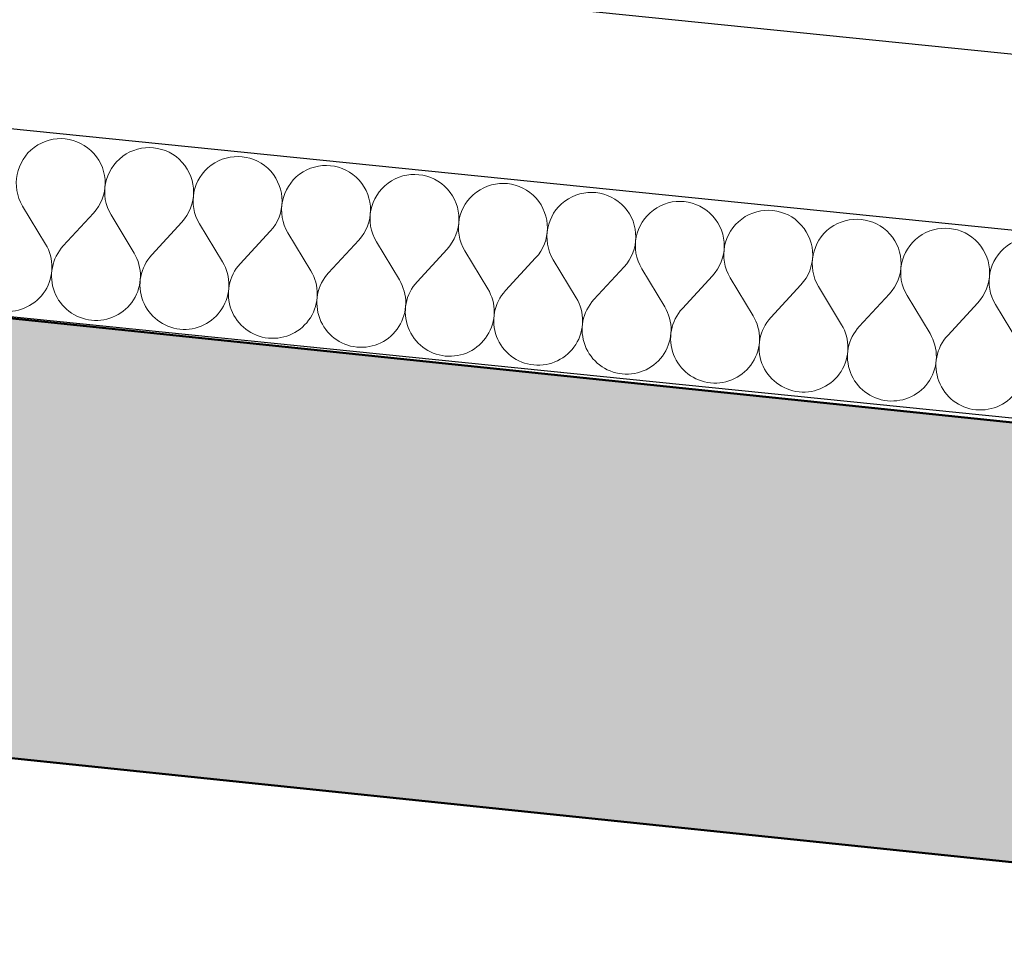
# Model space of a CAD drawing. Header units: millimetres. Extents: x -28017 to 3863, y -4271 to 20239.
# Tile 39 of 105: x -19730 to -18886, y 9420 to 10206. Entities that reach past the tile are written whole.
import ezdxf

# ---------------------------------------------------------------- set-up
doc = ezdxf.new("R2010")
doc.units = ezdxf.units.MM
doc.header["$MEASUREMENT"] = 0
doc.linetypes.add('Wipeout_Contour', pattern=[1000, 0, -1000])
for name, color, linetype in [('5._POHLED ZÁPADNÍ_2_Konstrukce - nenosné', 7, 'Continuous'), ('5._POHLED ZÁPADNÍ_2_Konstrukce - nosné', 7, 'Continuous'), ('5._POHLED ZÁPADNÍ_2_Nové_Konstrukce - nosné', 7, 'Continuous'), ('5._POHLED ZÁPADNÍ_2_Nové_Situace', 7, 'Continuous'), ('5._POHLED ZÁPADNÍ_2_Nové_Výplně - Povrchové', 7, 'Continuous'), ('5._POHLED ZÁPADNÍ_2_Nové_Výplně – Řezové', 7, 'Continuous'), ('5._POHLED ZÁPADNÍ_2_Výplně – Řezové', 7, 'Continuous')]:
    doc.layers.add(name, color=color, linetype=linetype)

# ---------------------------------------------------------------- blocks, each defined once
blk = doc.blocks.new('*X41', base_point=(-28336.19, -5790.34))
at = {"layer": '5._POHLED ZÁPADNÍ_2_Nové_Výplně – Řezové', "color": 21, "linetype": 'Continuous', "lineweight": 20, "true_color": 0xffaaaa}
for p, q in [((-19727.87, 10046.53), (-19708.2, 10013.91)), ((-19667.23, 10040.39), (-19693.04, 10012.37)), ((-19652.07, 10038.86), (-19632.4, 10006.23)), ((-19591.43, 10032.71), (-19617.24, 10004.69)), ((-19576.27, 10031.18), (-19556.6, 9998.55)), ((-19515.62, 10025.03), (-19541.44, 9997.02)), ((-19500.46, 10023.5), (-19480.79, 9990.87)), ((-19439.82, 10017.35), (-19465.63, 9989.34)), ((-19424.66, 10015.82), (-19404.99, 9983.19)), ((-19364.02, 10009.67), (-19389.83, 9981.66)), ((-19348.86, 10008.14), (-19329.19, 9975.51)), ((-19288.22, 10002), (-19314.03, 9973.98)), ((-19273.06, 10000.46), (-19253.39, 9967.83)), ((-19212.41, 9994.32), (-19238.23, 9966.3)), ((-19197.25, 9992.78), (-19177.58, 9960.16)), ((-19136.61, 9986.64), (-19162.42, 9958.62)), ((-19121.45, 9985.1), (-19101.78, 9952.48)), ((-19060.81, 9978.96), (-19086.62, 9950.94)), ((-19045.65, 9977.42), (-19025.98, 9944.8)), ((-18985.01, 9971.28), (-19010.82, 9943.26)), ((-18969.85, 9969.74), (-18950.18, 9937.12)), ((-18909.2, 9963.6), (-18935.02, 9935.58)), ((-18894.04, 9962.06), (-18874.37, 9929.44))]:
    blk.add_line(p, q, dxfattribs=at)
for centre, start, end in [((-19695.25, 10066.2), 317.34545, 211.08525), ((-19619.44, 10058.52), 317.34545, 211.08525), ((-19543.64, 10050.85), 317.34545, 211.08525), ((-19467.84, 10043.17), 317.34545, 211.08525), ((-19392.04, 10035.49), 317.34545, 211.08525), ((-19316.23, 10027.81), 317.34545, 211.08525), ((-19240.43, 10020.13), 317.34545, 211.08525), ((-19164.63, 10012.45), 317.34545, 211.08525), ((-19088.83, 10004.77), 317.34545, 211.08525), ((-19013.02, 9997.09), 317.34545, 211.08525), ((-18937.22, 9989.41), 317.34545, 211.08525), ((-18861.42, 9981.73), 317.34545, 211.08525), ((-19740.83, 9994.24), 264.21535, 31.08525), ((-19665.02, 9986.56), 137.34545, 264.21535), ((-19665.02, 9986.56), 264.21535, 31.08525), ((-19589.22, 9978.88), 137.34545, 264.21535), ((-19589.22, 9978.88), 264.21535, 31.08525), ((-19513.42, 9971.2), 137.34545, 264.21535), ((-19513.42, 9971.2), 264.21535, 31.08525), ((-19437.62, 9963.52), 137.34545, 264.21535), ((-19437.62, 9963.52), 264.21535, 31.08525), ((-19361.81, 9955.84), 137.34545, 264.21535), ((-19361.81, 9955.84), 264.21535, 31.08525), ((-19286.01, 9948.17), 137.34545, 264.21535), ((-19286.01, 9948.17), 264.21535, 31.08525), ((-19210.21, 9940.49), 137.34545, 264.21535), ((-19210.21, 9940.49), 264.21535, 31.08525), ((-19134.41, 9932.81), 137.34545, 264.21535), ((-19134.41, 9932.81), 264.21535, 31.08525), ((-19058.6, 9925.13), 137.34545, 264.21535), ((-19058.6, 9925.13), 264.21535, 31.08525), ((-18982.8, 9917.45), 137.34545, 264.21535), ((-18982.8, 9917.45), 264.21535, 31.08525), ((-18907, 9909.77), 137.34545, 264.21535), ((-18907, 9909.77), 264.21535, 31.08525)]:
    blk.add_arc(centre, 38.1, start, end, dxfattribs=at)

msp = doc.modelspace()

# ---------------------------------------------------------------- hatches: boundary and pattern name
at = {"layer": '5._POHLED ZÁPADNÍ_2_Výplně – Řezové', "linetype": 'Continuous', "lineweight": 13}
msp.add_hatch(color=254, dxfattribs=at).paths.add_polyline_path([(-19937.07, 9970.96), (-19943.7, 9594.63), (-18261.9, 9419.58), (-18248.96, 9543.91), (-18223.07, 9792.56)])

# ---------------------------------------------------------------- linework, layer by layer
at = {"layer": '5._POHLED ZÁPADNÍ_2_Konstrukce - nosné', "color": 7, "linetype": 'Continuous', "lineweight": 50, "flags": 128}
for points in [[(-18223.07, 9792.56), (-19937.07, 9970.96)], [(-19943.7, 9594.63), (-18261.9, 9419.58)]]:
    msp.add_lwpolyline(points, dxfattribs=at)

# ---------------------------------------------------------------- wipeouts: each hides what was drawn before it
at = {"color": 254, "linetype": 'Wipeout_Contour', "lineweight": 0, "ltscale": 87892.292183}
msp.add_wipeout([(-18235.91, 10161.85), (-20614.58, 10403.11), (-20615.46, 10352.94), (-18240.95, 10112.1)], dxfattribs=at).dxf.layer = '5._POHLED ZÁPADNÍ_2_Nové_Výplně - Povrchové'

# ---------------------------------------------------------------- next in the draw order: linework, layer by layer
at = {"layer": '5._POHLED ZÁPADNÍ_2_Nové_Situace', "color": 1, "linetype": 'Continuous', "lineweight": 25, "flags": 128}
msp.add_lwpolyline([(-20615.46, 10352.94), (-18240.95, 10112.1)], dxfattribs=at)

# ---------------------------------------------------------------- next in the draw order: wipeouts: each hides what was drawn before it
at = {"color": 254, "linetype": 'Wipeout_Contour', "lineweight": 0, "ltscale": 86798.233426}
msp.add_wipeout([(-20308.62, 10170.46), (-20311.44, 10009.93), (-18222.48, 9798.31), (-18206.36, 9957.49)], dxfattribs=at).dxf.layer = '5._POHLED ZÁPADNÍ_2_Nové_Výplně – Řezové'

# ---------------------------------------------------------------- next in the draw order: linework, layer by layer
at = {"layer": '5._POHLED ZÁPADNÍ_2_Nové_Konstrukce - nosné', "color": 1, "linetype": 'Continuous', "lineweight": 25, "flags": 128}
for points in [[(-18206.36, 9957.49), (-20308.62, 10170.46)], [(-20311.44, 10009.93), (-18222.48, 9798.31)]]:
    msp.add_lwpolyline(points, dxfattribs=at)

# ---------------------------------------------------------------- next in the draw order: block references
at = {"layer": '5._POHLED ZÁPADNÍ_2_Konstrukce - nenosné', "color": 9, "linetype": 'Continuous', "lineweight": 13}
msp.add_blockref('*X41', (-28336.19, -5790.34), dxfattribs=at)

doc.saveas('drawing.dxf')
